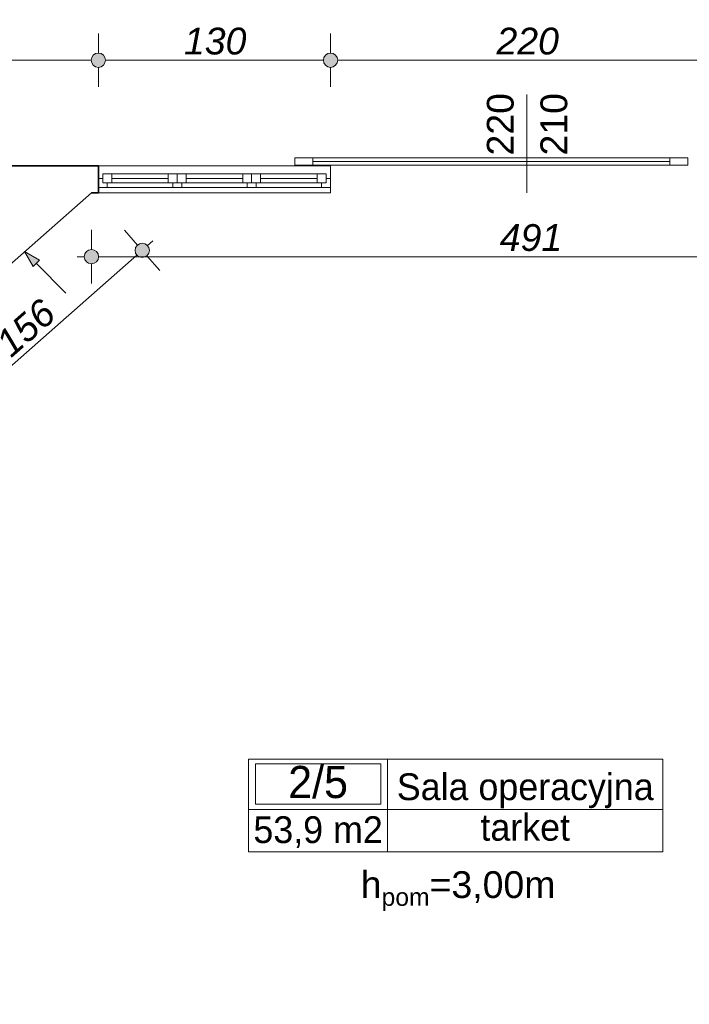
# Model space of a CAD drawing. Header units: millimetres. Extents: x -13944 to 84772, y -78836 to -35317.
# Tile 27 of 85: x 18248 to 21997, y -55795 to -50282. Entities that reach past the tile are written whole.
import ezdxf
from ezdxf.enums import TextEntityAlignment as Align

# ---------------------------------------------------------------- set-up
doc = ezdxf.new("R2010")
doc.units = ezdxf.units.MM
doc.header["$MEASUREMENT"] = 0
for name, color, linetype, lineweight in [('0_Nr_pióra__3', 7, 'Continuous', 20), ('_podkład_Nr_pióra__1', 7, 'Continuous', 0), ('Drzwi ArchiCAD_Nr_pióra__1', 7, 'Continuous', 0), ('Instalacje - Went_Klim_Nr_pióra__42', 150, 'Continuous', 13), ('Konstrukcja - Ściany zew_Nr_pióra__6', 7, 'Continuous', 35), ('Metryczki pomieszczeń ArchiCADa_Nr_pióra__1', 7, 'Continuous', 0), ('Okna ArchiCADa_Nr_pióra__1', 7, 'Continuous', 0), ('Wymiarowanie - Ogólne_Nr_pióra__82', 114, 'Continuous', 13), ('Znaczniki drzwi ArchiCADa_Nr_pióra__1', 7, 'Continuous', 0), ('Znaczniki drzwi ArchiCADa_Nr_pióra__7', 7, 'Continuous', 70)]:
    doc.layers.add(name, color=color, linetype=linetype, lineweight=lineweight)
doc.layers.add('Elementy modelu - Strefy', color=7, linetype='Continuous')
doc.layers.add('Wymiarowanie - Ogólne', color=7, linetype='Continuous')
doc.styles.add('GENERATED_STYLE_1', font='txt')
doc.styles.add('GENERATED_STYLE_2', font='txt')
doc.styles.add('GENERATED_STYLE_3', font='txt')
doc.styles.add('GENERATED_STYLE_4', font='txt')
doc.dimstyles.new('GENERATED_STYLE__1', dxfattribs={"dimtxt": 150, "dimasz": 152, "dimexe": 0.18, "dimexo": 0, "dimgap": 0.09, "dimtad": 1, "dimlfac": 0.1, "dimzin": 0, "dimdsep": 46, "dimtxsty": 'GENERATED_STYLE_3', "dimblk": 'ARROWHEAD_11', "dimblk1": 'ARROWHEAD_11', "dimblk2": 'ARROWHEAD_11', "dimcen": 0.09, "dimclrd": 114, "dimclre": 114, "dimclrt": 114, "dimazin": 0, "dimtfac": 1, "dimtdec": 4, "dimtmove": 0, "dimatfit": 3, "dimfxl": 1, "dimtolj": 1, "dimtzin": 0, "dimarcsym": 0})
doc.dimstyles.new('GENERATED_STYLE__2', dxfattribs={"dimtxt": 150, "dimasz": 152, "dimexe": 0.18, "dimexo": 0, "dimgap": 0.09, "dimtad": 1, "dimtih": 1, "dimtoh": 1, "dimlfac": 0.1, "dimzin": 0, "dimdsep": 46, "dimtxsty": 'GENERATED_STYLE_3', "dimblk": 'ARROWHEAD_11', "dimblk1": 'ARROWHEAD_11', "dimblk2": 'ARROWHEAD_11', "dimcen": 0.09, "dimclrd": 114, "dimclre": 114, "dimclrt": 114, "dimazin": 0, "dimtfac": 1, "dimtdec": 4, "dimtmove": 0, "dimatfit": 3, "dimfxl": 1, "dimtolj": 1, "dimtzin": 0, "dimarcsym": 0})

# ---------------------------------------------------------------- blocks, each defined once
blk = doc.blocks.new('Sala operacyjna_2_5_5', base_point=(20307.9, -54705))
at = {"layer": 'Metryczki pomieszczeń ArchiCADa_Nr_pióra__1', "linetype": 'Continuous'}
for p, q in [((19528.9, -54422.2), (21848.7, -54422.2)), ((19528.9, -54940.7), (19528.9, -54422.2)), ((19567.8, -54448.1), (20269, -54448.1)), ((19567.8, -54674.4), (19567.8, -54448.1)), ((20269, -54448.1), (20269, -54674.4)), ((20307.9, -54422.2), (20307.9, -54940.7)), ((21848.7, -54422.2), (21848.7, -54940.7)), ((20269, -54674.4), (19567.8, -54674.4)), ((19528.9, -54705), (21848.7, -54705)), ((21848.7, -54940.7), (19528.9, -54940.7))]:
    blk.add_line(p, q, dxfattribs=at)
at = {"layer": 'Metryczki pomieszczeń ArchiCADa_Nr_pióra__1'}
for tag, height, style, p in [('ROOM_NUMBER', 180, 'GENERATED_STYLE_2', (19918.4, -54550.1)), ('ROOM_NAME', 150, 'GENERATED_STYLE_1', (21078.3, -54576.6)), ('ROOM_CALC_AREA', 150, 'GENERATED_STYLE_1', (19918.4, -54817.1)), ('floor_f', 150, 'GENERATED_STYLE_1', (21078.3, -54803.7))]:
    blk.add_attdef(tag, text='', height=height, dxfattribs=dict(at, style=style)).set_placement(p, align=Align.MIDDLE_CENTER)
blk = doc.blocks.new('*D115')
at = {"layer": 'Wymiarowanie - Ogólne_Nr_pióra__82', "linetype": 'Continuous'}
for points in [[(16178, -50508.6), (16175, -50493.3), (16166.3, -50480.4), (16153.3, -50471.7), (16138, -50468.6), (16122.7, -50471.7), (16109.7, -50480.4), (16101.1, -50493.3), (16098, -50508.6), (16101.1, -50523.9), (16109.7, -50536.9), (16122.7, -50545.6), (16138, -50548.6), (16153.3, -50545.6), (16166.3, -50536.9), (16175, -50523.9)], [(18728, -50508.6), (18725, -50493.3), (18716.3, -50480.4), (18703.3, -50471.7), (18688, -50468.6), (18672.7, -50471.7), (18659.7, -50480.4), (18651.1, -50493.3), (18648, -50508.6), (18651.1, -50523.9), (18659.7, -50536.9), (18672.7, -50545.6), (18688, -50548.6), (18703.3, -50545.6), (18716.3, -50536.9), (18725, -50523.9)]]:
    blk.add_hatch(color=256, dxfattribs=at).paths.add_polyline_path(points)
for p, q in [((16138, -50468.6), (16138, -50358.6)), ((18688, -50468.6), (18688, -50358.6)), ((16138, -50658.6), (16138, -50548.6)), ((16178, -50508.6), (18648, -50508.6)), ((18688, -50658.6), (18688, -50548.6))]:
    blk.add_line(p, q, dxfattribs=at)
for centre in [(16138, -50508.6), (18688, -50508.6)]:
    blk.add_circle(centre, 40, dxfattribs=at)
at = {"layer": 'Wymiarowanie - Ogólne_Nr_pióra__82', "insert": (17242.3, -50478.6), "char_height": 150, "attachment_point": 7, "style": 'GENERATED_STYLE_3'}
blk.add_mtext('\\A1;{\\fArial|b0|i1|c238|p38;255}', dxfattribs=at)
blk = doc.blocks.new('ARROWHEAD_11')
at = {"color": 0, "linetype": 'Continuous', "lineweight": 0}
blk.add_line((0, 0), (-1, 0), dxfattribs=at)
at = {"color": 0, "linetype": 'Continuous', "lineweight": 0, "const_width": 0.25, "flags": 128}
blk.add_lwpolyline([(-0.125, 0, 1), (0.125, 0, 1)], format="xyb", close=True, dxfattribs=at)
blk = doc.blocks.new('*D116')
at = {"layer": 'Wymiarowanie - Ogólne_Nr_pióra__82', "linetype": 'Continuous'}
for points in [[(18728, -50508.6), (18725, -50493.3), (18716.3, -50480.4), (18703.3, -50471.7), (18688, -50468.6), (18672.7, -50471.7), (18659.7, -50480.4), (18651.1, -50493.3), (18648, -50508.6), (18651.1, -50523.9), (18659.7, -50536.9), (18672.7, -50545.6), (18688, -50548.6), (18703.3, -50545.6), (18716.3, -50536.9), (18725, -50523.9)], [(20028, -50508.6), (20025, -50493.3), (20016.3, -50480.4), (20003.3, -50471.7), (19988, -50468.6), (19972.7, -50471.7), (19959.7, -50480.4), (19951.1, -50493.3), (19948, -50508.6), (19951.1, -50523.9), (19959.7, -50536.9), (19972.7, -50545.6), (19988, -50548.6), (20003.3, -50545.6), (20016.3, -50536.9), (20025, -50523.9)]]:
    blk.add_hatch(color=256, dxfattribs=at).paths.add_polyline_path(points)
for p, q in [((18688, -50468.6), (18688, -50358.6)), ((19988, -50468.6), (19988, -50358.6)), ((18688, -50658.6), (18688, -50548.6)), ((18728, -50508.6), (19948, -50508.6)), ((19988, -50658.6), (19988, -50548.6))]:
    blk.add_line(p, q, dxfattribs=at)
for centre in [(18688, -50508.6), (19988, -50508.6)]:
    blk.add_circle(centre, 40, dxfattribs=at)
at = {"layer": 'Wymiarowanie - Ogólne_Nr_pióra__82', "insert": (19167.3, -50478.6), "char_height": 150, "attachment_point": 7, "style": 'GENERATED_STYLE_3'}
blk.add_mtext('\\A1;{\\fArial|b0|i1|c238|p38;130}', dxfattribs=at)
blk = doc.blocks.new('*D117')
at = {"layer": 'Wymiarowanie - Ogólne_Nr_pióra__82', "linetype": 'Continuous'}
for points in [[(20028, -50508.6), (20025, -50493.3), (20016.3, -50480.4), (20003.3, -50471.7), (19988, -50468.6), (19972.7, -50471.7), (19959.7, -50480.4), (19951.1, -50493.3), (19948, -50508.6), (19951.1, -50523.9), (19959.7, -50536.9), (19972.7, -50545.6), (19988, -50548.6), (20003.3, -50545.6), (20016.3, -50536.9), (20025, -50523.9)], [(22228, -50508.6), (22225, -50493.3), (22216.3, -50480.4), (22203.3, -50471.7), (22188, -50468.6), (22172.7, -50471.7), (22159.7, -50480.4), (22151.1, -50493.3), (22148, -50508.6), (22151.1, -50523.9), (22159.7, -50536.9), (22172.7, -50545.6), (22188, -50548.6), (22203.3, -50545.6), (22216.3, -50536.9), (22225, -50523.9)]]:
    blk.add_hatch(color=256, dxfattribs=at).paths.add_polyline_path(points)
for p, q in [((19988, -50468.6), (19988, -50358.6)), ((22188, -50468.6), (22188, -50358.6)), ((19988, -50658.6), (19988, -50548.6)), ((20028, -50508.6), (22148, -50508.6)), ((22188, -50658.6), (22188, -50548.6))]:
    blk.add_line(p, q, dxfattribs=at)
for centre in [(19988, -50508.6), (22188, -50508.6)]:
    blk.add_circle(centre, 40, dxfattribs=at)
at = {"layer": 'Wymiarowanie - Ogólne_Nr_pióra__82', "insert": (20917.3, -50478.6), "char_height": 150, "attachment_point": 7, "style": 'GENERATED_STYLE_3'}
blk.add_mtext('\\A1;{\\fArial|b0|i1|c238|p38;220}', dxfattribs=at)
blk = doc.blocks.new('*D318')
at = {"layer": 'Wymiarowanie - Ogólne_Nr_pióra__82', "linetype": 'Continuous'}
for points in [[(18973.7, -51573.5), (18970.7, -51558.2), (18962, -51545.2), (18949, -51536.5), (18933.7, -51533.5), (18918.4, -51536.5), (18905.5, -51545.2), (18896.8, -51558.2), (18893.7, -51573.5), (18896.8, -51588.8), (18905.5, -51601.7), (18918.4, -51610.4), (18933.7, -51613.5), (18949, -51610.4), (18962, -51601.7), (18970.7, -51588.8)], [(17802.5, -52605.7), (17799.5, -52590.4), (17790.8, -52577.5), (17777.8, -52568.8), (17762.5, -52565.7), (17747.2, -52568.8), (17734.2, -52577.5), (17725.5, -52590.4), (17722.5, -52605.7), (17725.5, -52621), (17734.2, -52634), (17747.2, -52642.7), (17762.5, -52645.7), (17777.8, -52642.7), (17790.8, -52634), (17799.5, -52621)]]:
    blk.add_hatch(color=256, dxfattribs=at).paths.add_polyline_path(points)
for p, q in [((18907.3, -51543.5), (18834.6, -51460.9)), ((18963.7, -51547), (18993.8, -51520.6)), ((17792.5, -52579.3), (18903.7, -51599.9)), ((19032.9, -51686), (18960.2, -51603.5)), ((17736.1, -52575.7), (17663.3, -52493.2)), ((17702.5, -52658.6), (17732.5, -52632.2)), ((17861.7, -52718.3), (17788.9, -52635.7))]:
    blk.add_line(p, q, dxfattribs=at)
for centre in [(18933.7, -51573.5), (17762.5, -52605.7)]:
    blk.add_circle(centre, 40, dxfattribs=at)
at = {"layer": 'Wymiarowanie - Ogólne_Nr_pióra__82', "insert": (18200.2, -52180), "char_height": 150, "attachment_point": 7, "rotation": 41.3915, "style": 'GENERATED_STYLE_3'}
blk.add_mtext('\\A1;{\\fArial|b0|i1|c238|p38;156}', dxfattribs=at)
blk = doc.blocks.new('*D529')
at = {"layer": 'Wymiarowanie - Ogólne_Nr_pióra__82', "linetype": 'Continuous'}
for points in [[(18689.3, -51608.8), (18686.2, -51593.5), (18677.5, -51580.5), (18664.6, -51571.8), (18649.3, -51568.8), (18633.9, -51571.8), (18621, -51580.5), (18612.3, -51593.5), (18609.3, -51608.8), (18612.3, -51624.1), (18621, -51637.1), (18633.9, -51645.7), (18649.3, -51648.8), (18664.6, -51645.7), (18677.5, -51637.1), (18686.2, -51624.1)], [(23603.6, -51608.8), (23600.6, -51593.5), (23591.9, -51580.5), (23578.9, -51571.8), (23563.6, -51568.8), (23548.3, -51571.8), (23535.4, -51580.5), (23526.7, -51593.5), (23523.6, -51608.8), (23526.7, -51624.1), (23535.4, -51637.1), (23548.3, -51645.7), (23563.6, -51648.8), (23578.9, -51645.7), (23591.9, -51637.1), (23600.6, -51624.1)]]:
    blk.add_hatch(color=256, dxfattribs=at).paths.add_polyline_path(points)
for p, q in [((18649.3, -51568.8), (18649.3, -51458.8)), ((23563.6, -51568.8), (23563.6, -51458.8)), ((18569.3, -51608.8), (18609.3, -51608.8)), ((18649.3, -51758.8), (18649.3, -51648.8)), ((18689.3, -51608.8), (23523.6, -51608.8)), ((23563.6, -51758.8), (23563.6, -51648.8)), ((23603.6, -51608.8), (23643.6, -51608.8))]:
    blk.add_line(p, q, dxfattribs=at)
for centre in [(18649.3, -51608.8), (23563.6, -51608.8)]:
    blk.add_circle(centre, 40, dxfattribs=at)
at = {"layer": 'Wymiarowanie - Ogólne_Nr_pióra__82', "insert": (20935.7, -51578.8), "char_height": 150, "attachment_point": 7, "style": 'GENERATED_STYLE_3'}
blk.add_mtext('\\A1;{\\fArial|b0|i1|c238|p38;491}', dxfattribs=at)

msp = doc.modelspace()

# ---------------------------------------------------------------- hatches: boundary and pattern name
at = {"layer": 'Instalacje - Went_Klim_Nr_pióra__42', "linetype": 'Continuous'}
msp.add_hatch(color=256, dxfattribs=at).paths.add_polyline_path([(18274.896, -51580.62), (18323.192, -51664.271), (18358.547, -51628.916)])

# ---------------------------------------------------------------- linework, layer by layer
at = {"layer": '_podkład_Nr_pióra__1', "linetype": 'Continuous'}
msp.add_line((19988.016, -51100.678), (19988.016, -51250.678), dxfattribs=at)
at = {"layer": 'Drzwi ArchiCAD_Nr_pióra__1', "linetype": 'Continuous'}
for p, q in [((19888.016, -51055.678), (19788.016, -51055.678)), ((19788.016, -51055.678), (19788.016, -51095.678)), ((19788.016, -51095.678), (19888.016, -51095.678)), ((21888.016, -51055.678), (19888.016, -51055.678)), ((19888.016, -51055.678), (19888.016, -51075.678)), ((19888.016, -51095.678), (19888.016, -51055.678)), ((19888.016, -51075.678), (21888.016, -51075.678)), ((21888.016, -51075.678), (19888.016, -51075.678)), ((19888.016, -51075.678), (19888.016, -51095.678)), ((21888.016, -51075.678), (19888.016, -51075.678)), ((19888.016, -51095.678), (21888.016, -51095.678)), ((21888.016, -51075.678), (21888.016, -51055.678)), ((21988.016, -51055.678), (21888.016, -51055.678)), ((21888.016, -51055.678), (21888.016, -51095.678)), ((21888.016, -51095.678), (21888.016, -51075.678)), ((21888.016, -51095.678), (21988.016, -51095.678)), ((21988.016, -51095.678), (21988.016, -51055.678))]:
    msp.add_line(p, q, dxfattribs=at)
at = {"layer": 'Instalacje - Went_Klim_Nr_pióra__42', "linetype": 'Continuous'}
for p, q in [((18274.896, -51580.62), (18358.547, -51628.916)), ((18274.896, -51580.62), (18323.192, -51664.271)), ((18358.547, -51628.916), (18323.192, -51664.271)), ((18506.609, -51812.333), (18340.87, -51646.594))]:
    msp.add_line(p, q, dxfattribs=at)
at = {"layer": 'Konstrukcja - Ściany zew_Nr_pióra__6', "linetype": 'Continuous'}
for p, q in [((18688.016, -51100.678), (18688.016, -51170.678)), ((18688.016, -51170.678), (18688.016, -51220.678)), ((18688.016, -51220.678), (18688.016, -51250.678))]:
    msp.add_line(p, q, dxfattribs=at)
at = {"layer": 'Konstrukcja - Ściany zew_Nr_pióra__6', "linetype": 'Continuous', "flags": 128}
for points in [[(18649.253, -51100.678), (17338.016, -51100.678)], [(18688.016, -51100.678), (18649.253, -51100.678)], [(17478.016, -52282.955), (18649.253, -51250.678)], [(18649.253, -51250.678), (18688.016, -51250.678)]]:
    msp.add_lwpolyline(points, dxfattribs=at)
at = {"layer": 'Okna ArchiCADa_Nr_pióra__1', "linetype": 'Continuous'}
for p, q in [((18688.016, -51100.678), (19988.016, -51100.678)), ((18713.016, -51145.678), (18763.016, -51145.678)), ((18713.016, -51195.678), (18713.016, -51145.678)), ((18763.016, -51145.678), (19079.682, -51145.678)), ((18763.016, -51145.678), (18763.016, -51195.678)), ((18763.016, -51145.678), (19079.682, -51145.678)), ((19079.682, -51195.678), (19079.682, -51145.678)), ((19079.682, -51145.678), (19129.682, -51145.678)), ((19129.682, -51145.678), (19129.682, -51195.678)), ((19129.682, -51145.678), (19179.682, -51145.678)), ((19129.682, -51195.678), (19129.682, -51145.678)), ((19179.682, -51145.678), (19496.349, -51145.678)), ((19179.682, -51145.678), (19179.682, -51195.678)), ((19179.682, -51145.678), (19496.349, -51145.678)), ((19496.349, -51195.678), (19496.349, -51145.678)), ((19496.349, -51145.678), (19546.349, -51145.678)), ((19546.349, -51145.678), (19546.349, -51195.678)), ((19546.349, -51145.678), (19596.349, -51145.678)), ((19546.349, -51195.678), (19546.349, -51145.678)), ((19596.349, -51145.678), (19913.016, -51145.678)), ((19596.349, -51145.678), (19596.349, -51195.678)), ((19596.349, -51145.678), (19913.016, -51145.678)), ((19913.016, -51195.678), (19913.016, -51145.678)), ((19913.016, -51145.678), (19963.016, -51145.678)), ((19963.016, -51145.678), (19963.016, -51195.678)), ((18688.016, -51170.678), (18713.016, -51170.678)), ((18688.016, -51170.678), (18688.016, -51220.678)), ((18713.016, -51170.678), (18713.016, -51195.678)), ((18713.016, -51195.678), (18738.016, -51195.678)), ((18763.016, -51195.678), (18713.016, -51195.678)), ((18738.016, -51195.678), (18738.016, -51220.678)), ((18763.016, -51170.678), (19079.682, -51170.678)), ((19079.682, -51195.678), (18763.016, -51195.678)), ((19129.682, -51195.678), (19079.682, -51195.678)), ((19104.682, -51220.678), (19104.682, -51195.678)), ((19104.682, -51195.678), (19129.682, -51195.678)), ((19129.682, -51195.678), (19129.682, -51170.678)), ((19129.682, -51170.678), (19129.682, -51195.678)), ((19129.682, -51195.678), (19154.682, -51195.678)), ((19179.682, -51195.678), (19129.682, -51195.678)), ((19154.682, -51195.678), (19154.682, -51220.678)), ((19179.682, -51170.678), (19496.349, -51170.678)), ((19496.349, -51195.678), (19179.682, -51195.678)), ((19546.349, -51195.678), (19496.349, -51195.678)), ((19521.349, -51220.678), (19521.349, -51195.678)), ((19521.349, -51195.678), (19546.349, -51195.678)), ((19546.349, -51195.678), (19546.349, -51170.678)), ((19546.349, -51170.678), (19546.349, -51195.678)), ((19546.349, -51195.678), (19571.349, -51195.678)), ((19596.349, -51195.678), (19546.349, -51195.678)), ((19571.349, -51195.678), (19571.349, -51220.678)), ((19596.349, -51170.678), (19913.016, -51170.678)), ((19913.016, -51195.678), (19596.349, -51195.678)), ((19963.016, -51195.678), (19913.016, -51195.678)), ((19938.016, -51220.678), (19938.016, -51195.678)), ((19938.016, -51195.678), (19963.016, -51195.678)), ((19963.016, -51195.678), (19963.016, -51170.678)), ((19963.016, -51170.678), (19988.016, -51170.678)), ((19988.016, -51170.678), (19988.016, -51220.678)), ((18738.016, -51220.678), (18688.016, -51220.678)), ((18688.016, -51250.678), (19988.016, -51250.678)), ((19104.682, -51220.678), (18738.016, -51220.678)), ((19129.682, -51220.678), (19104.682, -51220.678)), ((19154.682, -51220.678), (19129.682, -51220.678)), ((19521.349, -51220.678), (19154.682, -51220.678)), ((19546.349, -51220.678), (19521.349, -51220.678)), ((19571.349, -51220.678), (19546.349, -51220.678)), ((19938.016, -51220.678), (19571.349, -51220.678)), ((19988.016, -51220.678), (19938.016, -51220.678))]:
    msp.add_line(p, q, dxfattribs=at)
at = {"layer": 'Znaczniki drzwi ArchiCADa_Nr_pióra__1', "linetype": 'Continuous'}
msp.add_line((21088.016, -50700.678), (21088.016, -51250.678), dxfattribs=at)

# ---------------------------------------------------------------- block references
at = {"layer": 'Elementy modelu - Strefy', "linetype": 'Continuous'}
ref = msp.add_blockref('Sala operacyjna_2_5_5', (20307.914, -54705.021), dxfattribs=at)
ref.add_attrib('ROOM_NAME', 'Sala operacyjna', dxfattribs={"layer": 'Metryczki pomieszczeń ArchiCADa_Nr_pióra__1', "color": 7, "height": 150, "style": 'GENERATED_STYLE_1'}).set_placement((21078.317, -54576.618), align=Align.MIDDLE_CENTER)
ref.add_attrib('ROOM_NUMBER', '2/5', dxfattribs={"layer": 'Metryczki pomieszczeń ArchiCADa_Nr_pióra__1', "color": 7, "height": 180, "style": 'GENERATED_STYLE_2'}).set_placement((19918.394, -54550.072), align=Align.MIDDLE_CENTER)
ref.add_attrib('ROOM_CALC_AREA', '53,9 m2', dxfattribs={"layer": 'Metryczki pomieszczeń ArchiCADa_Nr_pióra__1', "color": 7, "height": 150, "style": 'GENERATED_STYLE_1'}).set_placement((19918.394, -54817.072), align=Align.MIDDLE_CENTER)
ref.add_attrib('floor_f', 'tarket', dxfattribs={"layer": 'Metryczki pomieszczeń ArchiCADa_Nr_pióra__1', "color": 7, "height": 150, "style": 'GENERATED_STYLE_1'}).set_placement((21078.317, -54803.701), align=Align.MIDDLE_CENTER)

# ---------------------------------------------------------------- texts
at = {"layer": '0_Nr_pióra__3', "linetype": 'Continuous', "insert": (20702.262, -55005.871), "char_height": 150, "attachment_point": 2, "style": 'GENERATED_STYLE_4'}
msp.add_mtext('\\A1;{\\fArial|b0|i0|c0|p38;h\\fArial|b0|i0|c0|p38;\\A1{\\H.66x;\\S ^ pom;}\\fArial|b0|i0|c0|p38;=3,00m}', dxfattribs=at)
at = {"layer": 'Znaczniki drzwi ArchiCADa_Nr_pióra__7', "char_height": 150, "attachment_point": 7, "rotation": 90, "style": 'GENERATED_STYLE_1'}
for s, insert in [('\\A1;{\\fArial|b0|i0|c238|p38;220}', (21015.484, -51042.164)), ('\\A1;{\\fArial|b0|i0|c238|p38;210}', (21315.484, -51042.164))]:
    msp.add_mtext(s, dxfattribs=dict(at, insert=insert))

# ---------------------------------------------------------------- dimensions: what is measured, and where the dimension line sits
at = {"layer": 'Wymiarowanie - Ogólne', "color": 114, "linetype": 'Continuous', "lineweight": 13}
for base, p1, p2, picture, middle in [((18688.016, -50508.636), (16138.018, -51156.342), (18688.016, -51156.342), '*D115', (17413.017, -50403.636)), ((19988.016, -50508.636), (18688.016, -51156.342), (19988.016, -51156.342), '*D116', (19338.016, -50403.636)), ((22188.016, -50508.636), (19988.016, -51156.342), (22188.016, -51156.342), '*D117', (21088.016, -50403.636))]:
    dim = msp.add_linear_dim(base=base, p1=p1, p2=p2, dimstyle='GENERATED_STYLE__2', dxfattribs=at)
    dim.commit()
    dim.dimension.update_dxf_attribs({"geometry": picture, "text_midpoint": middle, "dimtype": 160})
dim = msp.add_linear_dim(base=(18933.738, -51573.46), p1=(17478.016, -52282.955), p2=(18649.253, -51250.678), angle=41.391531, text='156', dimstyle='GENERATED_STYLE__1', dxfattribs=at)
dim.commit()
dim.dimension.update_dxf_attribs({"geometry": '*D318', "text_midpoint": (18278.694, -52010.826), "dimtype": 160, "text_rotation": 41.391531})
dim = msp.add_linear_dim(base=(23563.642, -51608.776), p1=(18649.253, -51250.678), p2=(23563.642, -51250.678), text='491', dimstyle='GENERATED_STYLE__2', dxfattribs=at)
dim.commit()
dim.dimension.update_dxf_attribs({"geometry": '*D529', "text_midpoint": (21106.448, -51503.776), "dimtype": 160})

doc.saveas('drawing.dxf')
